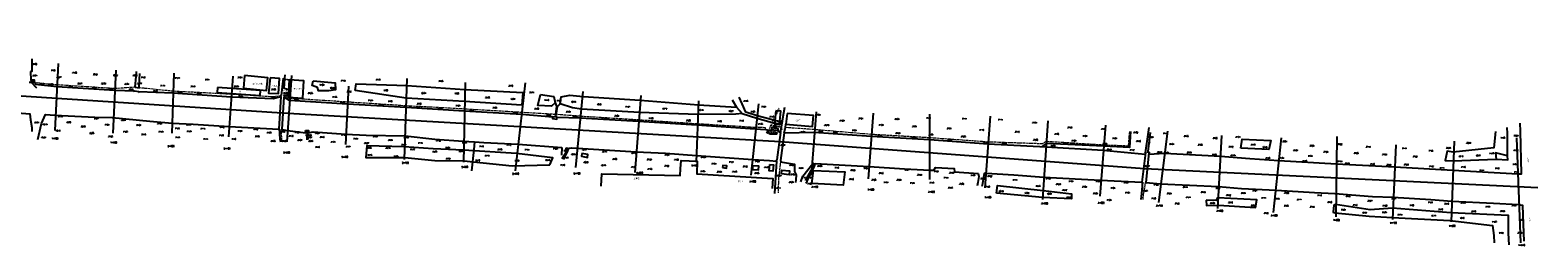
# Model space of a CAD drawing. Header units: millimetres. Extents: x 447445 to 454986, y 3851431 to 3863604.
# Tile 12 of 13: x 452124 to 454716, y 3860473 to 3860844. Entities that reach past the tile are written whole.
import ezdxf
from ezdxf.enums import TextEntityAlignment as Align

# ---------------------------------------------------------------- set-up
doc = ezdxf.new("R2010")
doc.units = ezdxf.units.MM
doc.linetypes.add('4332', pattern=[5, 4, -1])
doc.linetypes.add('4341', pattern=[2, 1, -1])
for name, color, linetype in [('CYdl', 7, 'Continuous'), ('DLSS', 7, 'Continuous'), ('DMTZ', 7, 'Continuous'), ('duanmianxian', 7, 'Continuous'), ('GCD', 7, 'Continuous'), ('JMD', 7, 'Continuous'), ('smzj', 7, 'Continuous'), ('SXSS', 7, 'Continuous'), ('断面零线', 7, 'Continuous')]:
    doc.layers.add(name, color=color, linetype=linetype)
doc.styles.get("Standard").update_dxf_attribs({"font": 'txt', "bigfont": 'hztxt.shx'})
doc.linetypes.add('8411', pattern='A,1,[20,LINE.SHX,S=2,R=0,X=0,Y=0],2,[15,LINE.SHX,S=2,R=0,X=0,Y=0],1', length=4)
doc.linetypes.add('84111', pattern='A,1,[20,LINE.SHX,S=2,R=180,X=0,Y=0],2,[15,LINE.SHX,S=2,R=180,X=0,Y=0],1', length=4)
doc.linetypes.add('8421', pattern='A,1,[15,LINE.SHX,S=2,R=0,X=0,Y=0],1', length=2)
doc.linetypes.add('84211', pattern='A,1,[15,LINE.SHX,S=2,R=180,X=0,Y=0],1', length=2)
doc.linetypes.add('8422', pattern='A,1,[17,LINE.SHX,S=2,R=0,X=0,Y=0],2,[9,LINE.SHX,S=2,R=0,X=0,Y=0],1', length=4)
doc.linetypes.add('84221', pattern='A,1,[17,LINE.SHX,S=2,R=180,X=0,Y=0],2,[9,LINE.SHX,S=2,R=180,X=0,Y=0],1', length=4)

msp = doc.modelspace()

# ---------------------------------------------------------------- linework, layer by layer
at = {"color": 7, "linetype": 'Continuous'}
for points in [[(452568.9, 3860741.2), (452560.9, 3860743.9), (452562, 3860761.6), (452562.4, 3860767.2)], [(452537.1, 3860761.7), (452534, 3860735.7), (452551.3, 3860734.9), (452553.2, 3860760.9), (452537.1, 3860761.7)], [(452559.2, 3860761.4), (452555.6, 3860731.4)], [(452559.7, 3860732), (452568.2, 3860733)], [(453414.2, 3860668.3), (453419.7, 3860701.8), (453421.3, 3860711.6)], [(452555.5, 3860651.4), (452554.2, 3860655.8), (452553.6, 3860666.8), (452553.4, 3860672.9)], [(453393.2, 3860669.1), (453395.7, 3860665.6), (453408.1, 3860665.6)], [(453420.5, 3860667.4), (453422.5, 3860676.5), (453423.2, 3860682.2)], [(454015.8, 3860669.8), (454013.7, 3860642.1), (453969.7, 3860644.3), (453870.8, 3860649), (453863.9, 3860643.8)], [(454041.2, 3860633.3), (454046.4, 3860668.6), (454047.5, 3860676.6)], [(454049.7, 3860668.3), (454045.5, 3860635.3), (454045.1, 3860632.6)], [(453407.2, 3860618.6), (453405.3, 3860591.2), (453403.7, 3860563.2)], [(454036.5, 3860582.8), (454034.5, 3860563), (454033.6, 3860553.1)]]:
    msp.add_lwpolyline(points, dxfattribs=at)
for points in [[(452131.6, 3860754.6), (452131.7, 3860757.7), (452126.3, 3860757.9), (452126.2, 3860754.8)], [(453030.2, 3860694.1), (453022.5, 3860695), (453022.2, 3860692.1), (453029.8, 3860691.2)], [(453409.2, 3860671.1), (453398.9, 3860672.8), (453399.4, 3860676.5), (453409.7, 3860674.9)], [(453414.5, 3860682.7), (453416.4, 3860682.3), (453417.3, 3860687.1), (453415.3, 3860687.5)], [(453314.6, 3860607.6), (453321.3, 3860606.9), (453321.8, 3860610.7), (453315.1, 3860611.3)]]:
    msp.add_lwpolyline(points, close=True, dxfattribs=at)
at = {"layer": 'CYdl', "color": 7, "linetype": '4332', "lineweight": 20}
for points in [[(452304.7, 3860745.8), (452270.3, 3860743.5), (452170, 3860749.8), (452134.6, 3860753.4), (452133.3, 3860751)], [(452555.6, 3860731.4), (452542.2, 3860729.1), (452469.9, 3860733.7), (452369.9, 3860738.9), (452312, 3860744.8)], [(453027.2, 3860699), (452969.5, 3860702.4), (452870.5, 3860708.3), (452770.7, 3860713.8), (452670, 3860720.3), (452570.9, 3860726.7), (452567.6, 3860727.9), (452559.7, 3860732)], [(453388.7, 3860672.9), (453388.3, 3860676.3), (453371.3, 3860676.5), (453270.3, 3860682.8), (453170.5, 3860689.5), (453070, 3860695.8), (453028.6, 3860699)], [(452558.2, 3860651.8), (452557, 3860655.3), (452556.2, 3860667.4), (452555.9, 3860673)], [(454013.9, 3860669.8), (454011.5, 3860644.6), (453970.1, 3860646.4), (453870.6, 3860652.4), (453864.1, 3860648.5), (453771, 3860651.6), (453670.2, 3860658.9), (453569.1, 3860664.7), (453472.5, 3860673), (453422.5, 3860676.5)], [(453414, 3860619.8), (453414, 3860617.8), (453410.7, 3860590.7), (453409.8, 3860564.4)], [(454040.9, 3860582.2), (454037.5, 3860561.8), (454036.7, 3860552.2)]]:
    msp.add_lwpolyline(points, dxfattribs=at)
at = {"layer": 'CYdl', "color": 7, "linetype": '4341'}
for points in [[(453027.2, 3860699), (453026.4, 3860694.5)], [(453028.6, 3860699), (453027.8, 3860694.3)], [(453411.1, 3860709.5), (453393.4, 3860671.5)]]:
    msp.add_lwpolyline(points, dxfattribs=at)
at = {"layer": 'DLSS', "color": 7, "linetype": 'Continuous'}
for points in [[(452303.5, 3860747.4), (452304.7, 3860745.8)], [(452304.7, 3860745.8), (452312, 3860744.8)], [(452312, 3860744.8), (452313.6, 3860746)], [(452302, 3860738.3), (452303.6, 3860739.5)], [(452303.6, 3860739.5), (452310.9, 3860738.5)], [(452310.9, 3860738.5), (452312.1, 3860736.9)], [(452555.5, 3860729.8), (452551.6, 3860673.5)], [(452554.2, 3860731.3), (452555.5, 3860729.8)], [(452560.1, 3860729.4), (452557.2, 3860673.2)], [(452561.6, 3860730.7), (452560.1, 3860729.4)], [(452551.6, 3860673.5), (452550.1, 3860672.2)], [(452557.2, 3860673.2), (452558.5, 3860671.6)], [(453414.2, 3860668.3), (453407.7, 3860620.8)], [(453413, 3860669.9), (453414.2, 3860668.3)], [(453420.5, 3860667.4), (453414, 3860619.9)], [(453422.1, 3860668.6), (453420.5, 3860667.4)], [(453407.7, 3860620.8), (453406.1, 3860619.6)], [(453414, 3860619.9), (453415.2, 3860618.3)], [(454041.2, 3860633.3), (454035, 3860582.9)], [(454039.9, 3860634.9), (454041.2, 3860633.3)], [(454047.3, 3860633), (454041.9, 3860582.2)], [(454048.8, 3860634.2), (454047.3, 3860633)], [(454035, 3860582.9), (454033.4, 3860581.6)], [(454041.9, 3860582.2), (454043.2, 3860580.7)]]:
    msp.add_lwpolyline(points, dxfattribs=at)
at = {"layer": 'DMTZ', "color": 7, "linetype": '84221'}
for points in [[(452127.1, 3860794.4), (452127, 3860788.5), (452127.3, 3860772.9), (452125.2, 3860772.9)], [(452126.2, 3860754.8), (452135.3, 3860744.7)]]:
    msp.add_lwpolyline(points, dxfattribs=at)
at = {"layer": 'DMTZ', "color": 7, "linetype": '84211'}
for points in [[(452304.7, 3860745.8), (452306.8, 3860764.5), (452307.4, 3860773.1)], [(453038.1, 3860623.3), (453046.1, 3860635.5), (453048, 3860641.2)], [(453049.6, 3860640.9), (453047.2, 3860635), (453040.5, 3860621.7)], [(453045, 3860641.4), (453044.3, 3860632.7)]]:
    msp.add_lwpolyline(points, dxfattribs=at)
at = {"layer": 'DMTZ', "color": 7, "linetype": '8421'}
for points in [[(452312, 3860744.8), (452312.5, 3860759.3), (452312.9, 3860769.7)], [(453026.6, 3860719.2), (453029.2, 3860713.1)], [(453030.7, 3860712.7), (453035.2, 3860717)], [(453038.2, 3860642.4), (453037.4, 3860629.3)], [(453472.1, 3860615.1), (453470.6, 3860610.6), (453456.7, 3860585.7)], [(453457.7, 3860580.8), (453460.1, 3860584.5), (453472.3, 3860609.6), (453473.4, 3860614.9)]]:
    msp.add_lwpolyline(points, dxfattribs=at)
at = {"layer": 'DMTZ', "color": 7, "linetype": '84111'}
for points in [[(452131.6, 3860754.6), (452133.3, 3860751), (452170.3, 3860747.2), (452270, 3860740.5), (452303.6, 3860739.5)], [(452310.9, 3860738.5), (452369.8, 3860736.3), (452470.4, 3860729.4), (452542.3, 3860726.2), (452555.5, 3860729.8)], [(452560.1, 3860729.4), (452569.3, 3860723.8), (452570.3, 3860723.6), (452670.1, 3860717.2), (452770.5, 3860711.5), (452870.5, 3860705.3), (452969.2, 3860699.6), (453022.5, 3860695)], [(453030.2, 3860694.1), (453069.8, 3860693.5), (453170, 3860687.4), (453270, 3860681.1), (453370.5, 3860674.4), (453388.7, 3860672.9), (453393.3, 3860671.8)], [(453394, 3860671.5), (453398.9, 3860672.8)], [(453409.2, 3860671.1), (453414.2, 3860668.3)], [(453420.5, 3860667.4), (453472.2, 3860668.8), (453570, 3860661.6), (453670.2, 3860656), (453770.9, 3860648.7), (453870.4, 3860643.5), (453968.9, 3860637.9), (454041, 3860631)], [(454047.1, 3860630.5), (454074.3, 3860632.3), (454170.5, 3860627.1), (454220.5, 3860623.3), (454270.4, 3860619.8), (454369.5, 3860614.4), (454470, 3860609.1), (454569.7, 3860603), (454681.1, 3860597.2), (454687.6, 3860597), (454685.7, 3860670.3), (454685.3, 3860683.8)], [(454643.1, 3860669.8), (454640.4, 3860641.6), (454570.2, 3860634.2), (454560, 3860635.9), (454556.7, 3860620.1), (454570.5, 3860619.6), (454644.1, 3860622), (454664.1, 3860621.1), (454663.5, 3860628.1), (454663.4, 3860637), (454663.4, 3860666.2), (454663.2, 3860676.6)], [(453017.6, 3860612.3), (453022.6, 3860624.5), (452960.3, 3860632.2), (452869, 3860637.5), (452817.1, 3860639.8), (452767.5, 3860643.5), (452702.8, 3860645.3), (452701.3, 3860625.3), (452768.5, 3860624.8), (452819.7, 3860620.1), (452869.6, 3860619.3), (452952.8, 3860610.5), (453017.6, 3860612.3)], [(454663.5, 3860628.1), (454643.1, 3860632.9), (454644.1, 3860622)], [(454145.9, 3860551.8), (454146, 3860542.8), (454167.1, 3860542.9), (454230.7, 3860539.1), (454233, 3860552.1), (454165.8, 3860555.7), (454164.4, 3860555.1), (454162.8, 3860551.3), (454145.9, 3860551.8)], [(454365, 3860543.3), (454363.8, 3860530.9), (454367.2, 3860530.1), (454426.1, 3860524), (454466.1, 3860522.2), (454564.3, 3860516.9), (454638.1, 3860508.2), (454640, 3860491), (454640.9, 3860478.2)], [(454666.5, 3860475.2), (454665.2, 3860495), (454665.1, 3860525.4), (454566.1, 3860529.7), (454465.9, 3860538), (454427.8, 3860535.3), (454368.1, 3860544), (454365, 3860543.3)]]:
    msp.add_lwpolyline(points, dxfattribs=at)
at = {"layer": 'DMTZ', "color": 7, "linetype": '8411'}
for points in [[(452611, 3860756.7), (452648.8, 3860753.3), (452649.1, 3860741.5), (452637.9, 3860739.8), (452619.9, 3860739.5), (452618, 3860745.5), (452608.8, 3860749), (452611, 3860756.7)], [(452682.9, 3860740.2), (452684.6, 3860751.6), (452771.6, 3860748.6), (452871.3, 3860741.9), (452971, 3860737), (452969.2, 3860715), (452871.2, 3860721.3), (452770.5, 3860727.1), (452682.9, 3860740.2)], [(451529.3, 3860740.6), (451568, 3860737.4), (451618.8, 3860734.2), (451660.8, 3860731.7), (451725.4, 3860726.6), (451768.4, 3860723.9), (451864.6, 3860718.5), (451967.2, 3860711.3), (452022.9, 3860707.8), (452066.5, 3860704.5), (452123.9, 3860700.2), (452124.7, 3860689.5), (452127.2, 3860676.5), (452127.3, 3860669.8)], [(453001.7, 3860733.5), (453024.2, 3860729.7), (453026.6, 3860719.2), (453020.5, 3860713.5), (452996.8, 3860714.7), (453001.7, 3860733.5)], [(453035.2, 3860717), (453036.8, 3860729.1), (453051.8, 3860732), (453074.6, 3860729.7), (453172.8, 3860723.4), (453273.2, 3860715.3), (453338.2, 3860711.4)], [(453347.9, 3860700.7), (453337, 3860699.6), (453272.1, 3860699), (453171.7, 3860702.6), (453072, 3860708.4), (453056.6, 3860710.5), (453035.2, 3860717)], [(452137.8, 3860655.9), (452143.8, 3860683.7), (452151, 3860698.9), (452166.6, 3860697.9), (452235.6, 3860694.2), (452265.6, 3860693.8), (452330.2, 3860687.7), (452368.7, 3860684.2), (452404.5, 3860682.1), (452466.2, 3860678.5), (452551.6, 3860673.5)], [(452557.2, 3860673), (452566.9, 3860671.7), (452598, 3860667.6)], [(452602.5, 3860667.6), (452610.8, 3860668.9), (452666.7, 3860665.3), (452702, 3860663.6), (452768.8, 3860662.3), (452820, 3860656.4), (452868.6, 3860653), (452888.3, 3860651.7), (452904.4, 3860650.7), (452963.4, 3860648.1), (453038.2, 3860642.4)], [(453045, 3860641.4), (453048, 3860641.2)], [(453049.6, 3860640.9), (453055.2, 3860641.8), (453064.9, 3860641.2), (453110.9, 3860638.1), (453166.2, 3860634.8), (453216.4, 3860632.4), (453269.8, 3860628.2), (453366.7, 3860621.7), (453395.1, 3860619.7), (453407.2, 3860618.6), (453407.7, 3860620.8)], [(454205.3, 3860641.2), (454207.4, 3860656.8), (454256.8, 3860654.3), (454253.4, 3860638.9), (454205.3, 3860641.2)], [(453414, 3860617.8), (453438.4, 3860613.6), (453438, 3860601.1), (453441, 3860595.3), (453440.4, 3860586.7), (453440, 3860582.3)], [(453449.1, 3860583.1), (453452.5, 3860592.9), (453469.6, 3860614.7), (453472.1, 3860615.1)], [(453473.4, 3860614.9), (453566.4, 3860609.5), (453627.2, 3860605.6), (453670.6, 3860603), (453677.7, 3860603), (453680.7, 3860608), (453712.4, 3860606.2), (453712.9, 3860600.4), (453753.9, 3860597.6), (453755.1, 3860592.2), (453753.4, 3860582.2), (453752.2, 3860576.5)], [(453760.8, 3860575.7), (453761.6, 3860580.1), (453764.9, 3860598.2), (453767.7, 3860598), (453814.9, 3860595.1), (453866.5, 3860591.3), (453963.8, 3860586.3), (454035, 3860582.9)], [(453785.3, 3860564), (453786.9, 3860577.2), (453865.4, 3860568.6), (453914.5, 3860562.6), (453914.1, 3860554.2), (453864.6, 3860556.2), (453785.3, 3860564)], [(454041.9, 3860582.2), (454067.2, 3860580), (454166.8, 3860575), (454206.5, 3860571.8), (454266.1, 3860568.7), (454332.1, 3860564.8), (454366.9, 3860563.2), (454431.3, 3860558.3), (454466.5, 3860556.9), (454531.7, 3860553), (454568.2, 3860550.1), (454639.3, 3860546.6), (454682.6, 3860544.1), (454689.4, 3860543.3), (454690.5, 3860510.3), (454691.7, 3860481)]]:
    msp.add_lwpolyline(points, dxfattribs=at)
at = {"layer": 'DMTZ', "color": 7, "linetype": '8422'}
for points in [[(453331, 3860724.3), (453338.2, 3860711.4), (453347.9, 3860700.7), (453373.6, 3860692.7), (453404.5, 3860684), (453404.5, 3860678.8), (453401.6, 3860679), (453401.5, 3860678), (453406.8, 3860676.7), (453407.1, 3860678.3), (453406.2, 3860678.3), (453406.7, 3860683.8), (453414.5, 3860683.1)], [(453415, 3860685.6), (453374.1, 3860696.7), (453354.4, 3860703.1), (453348.2, 3860717.3), (453343.1, 3860728.6)]]:
    msp.add_lwpolyline(points, dxfattribs=at)
at = {"layer": 'duanmianxian', "color": 7, "flags": 128}
for points in [[(452172.6, 3860786.7), (452166.7, 3860671.4)], [(452271.8, 3860775.3), (452266.5, 3860666.7)], [(452371.3, 3860769.8), (452367.9, 3860666.8)], [(452473, 3860764.9), (452465.5, 3860660.3)], [(452573.6, 3860765.8), (452565.8, 3860652.1)], [(452671.3, 3860747.7), (452666.1, 3860647.4)], [(452771.6, 3860760.7), (452767.1, 3860621.8)], [(452871.8, 3860753.8), (452869.4, 3860617.1)], [(452975.3, 3860753.4), (452958.2, 3860601.9)], [(453074.5, 3860738.2), (453061.5, 3860607.7)], [(453173.9, 3860731.7), (453163.7, 3860599.1)], [(453273.3, 3860722.5), (453268.9, 3860616.9)], [(453376.3, 3860717.1), (453363.3, 3860594.5)], [(453475.1, 3860703.8), (453466.9, 3860594.9)], [(453573.1, 3860701.3), (453564.6, 3860588.5)], [(453670.4, 3860699.6), (453670.3, 3860587)], [(453774.4, 3860696.3), (453765.5, 3860572.9)], [(453873.4, 3860687.8), (453864.5, 3860553.1)], [(453972.5, 3860680.5), (453963, 3860558.6)], [(454079.1, 3860670.5), (454063.8, 3860547.5)], [(454172.2, 3860662.9), (454165, 3860537.6)], [(454274.8, 3860658.9), (454261, 3860530.7)], [(454370.1, 3860661.2), (454368.7, 3860523.3)], [(454471.6, 3860647), (454466, 3860518.6)], [(454572, 3860653), (454566.8, 3860514.4)], [(454679.1, 3860658.8), (454685.9, 3860478.5)]]:
    msp.add_lwpolyline(points, dxfattribs=at)
at = {"layer": 'JMD', "color": 7, "linetype": 'Continuous'}
for points in [[(452446.5, 3860745.1), (452445.9, 3860736.6), (452519.6, 3860731.6), (452520.2, 3860740.1)], [(452492.9, 3860766), (452490.8, 3860744.2), (452530.7, 3860740.3), (452532.8, 3860762.2)], [(452569.8, 3860758.3), (452568.1, 3860728.6), (452592.8, 3860727.2), (452594.5, 3860756.9)], [(453406, 3860705.5), (453403.7, 3860682.9), (453412.4, 3860682), (453414.7, 3860704.6)], [(453425.3, 3860700.6), (453423.2, 3860682.2), (453468.8, 3860678.6), (453470.8, 3860697.1)], [(453072.5, 3860632), (453071.8, 3860627.1), (453082.3, 3860625.1), (453083.1, 3860630)], [(453396, 3860613.1), (453402.2, 3860612.5), (453400.7, 3860601.6), (453394.4, 3860602.2)], [(453365.8, 3860604.6), (453376.2, 3860604), (453376.6, 3860610.4), (453366.1, 3860611)], [(453415.6, 3860596.8), (453416.4, 3860603.3), (453429.7, 3860601.9), (453428.9, 3860595.4)], [(453467.9, 3860580.4), (453470.6, 3860602.9), (453524.5, 3860600.2), (453521.9, 3860577.7)]]:
    msp.add_lwpolyline(points, close=True, dxfattribs=at)
for points in [[(452446.5, 3860745.1), (452447.8, 3860743.6)], [(452445.9, 3860736.6), (452447.4, 3860737.9)], [(452519.6, 3860731.6), (452518.3, 3860733.1)], [(452520.2, 3860740.1), (452518.7, 3860738.8)], [(453406, 3860705.5), (453407.3, 3860704)], [(453414.7, 3860704.6), (453413.2, 3860703.4)], [(453403.7, 3860682.9), (453405.3, 3860684.1)], [(453412.4, 3860682), (453411.2, 3860683.5)], [(453105.9, 3860575.9), (453106.9, 3860597.2), (453241.4, 3860594.3), (453242.3, 3860605.8), (453243.6, 3860620), (453270.9, 3860618.7), (453270.2, 3860597.2), (453400.8, 3860588.8), (453399.8, 3860571.6)]]:
    msp.add_lwpolyline(points, dxfattribs=at)
at = {"layer": 'SXSS', "color": 7, "linetype": 'Continuous'}
for points in [[(452125.2, 3860772.9), (452125.3, 3860757.9), (452126.3, 3860757.9)], [(452122.7, 3860754.7), (452126.2, 3860754.8)], [(453029.2, 3860713.1), (453027.2, 3860699)], [(453027.2, 3860699), (453028.6, 3860699)], [(453028.6, 3860699), (453029.7, 3860705.4), (453030.7, 3860712.7)], [(452599.5, 3860664.7), (452601.9, 3860664.7), (452601.9, 3860662.1), (452601.3, 3860662.1), (452601.5, 3860655.7)], [(452600.6, 3860655.6), (452600.5, 3860662.1), (452599.5, 3860662.2), (452599.5, 3860664.7)], [(453390.3, 3860666.9), (453393.3, 3860671.8), (453394, 3860671.5), (453391.3, 3860666)], [(452888.3, 3860651.7), (452887, 3860639), (452883, 3860602.2)]]:
    msp.add_lwpolyline(points, dxfattribs=at)
msp.add_lwpolyline([(452597.9, 3860671.7), (452602.5, 3860671.7), (452602.5, 3860667.6), (452598, 3860667.6)], close=True, dxfattribs=at)
at = {"layer": '断面零线', "color": 7, "flags": 128}
msp.add_lwpolyline([(454715.8, 3860572.8), (454039.7, 3860605.7), (453413.3, 3860652.2), (452557.6, 3860701.2), (450365.4, 3860843.9)], dxfattribs=at)

# ---------------------------------------------------------------- texts
at = {"color": 7, "linetype": 'Continuous', "char_height": 2, "width": 3.634, "attachment_point": 1}
for insert in [(454697.7, 3860624.7), (454700.6, 3860521.8)]:
    msp.add_mtext('{\\fￋￎￌ￥|b0|i0|c134|p2;四\\P联\\P河}', dxfattribs=dict(at, insert=insert))
at = {"layer": 'duanmianxian', "color": 7, "char_height": 2.5, "width": 14.746, "attachment_point": 1}
for s, insert in [('1+800', (452161.4, 3860659)), ('1+900', (452262.2, 3860652.1)), ('2+000', (452360.9, 3860645.9)), ('2+100', (452457.1, 3860641.7)), ('2+200', (452559.6, 3860634.9)), ('2+300', (452659.5, 3860627.3)), ('2+400', (452763.7, 3860617.4)), ('2+900', (453261.2, 3860612.6)), ('2+500', (452865.8, 3860610)), ('2+600', (452953.2, 3860598.5)), ('2+700', (453058.6, 3860598.9)), ('2+800', (453166.5, 3860599.8)), ('3+000', (453360.9, 3860585.2)), ('3+100', (453467.2, 3860575.8)), ('3+200', (453563.8, 3860571.2)), ('3+300', (453667.8, 3860567.3)), ('3+400', (453764.9, 3860558)), ('3+500', (453862.4, 3860547.4)), ('3+600', (453959.5, 3860548.5)), ('3+700', (454059.6, 3860543.5)), ('3+800', (454163.6, 3860534.6)), ('3+900', (454257, 3860526.7)), ('4+000', (454364.1, 3860518.8)), ('4+100', (454461.9, 3860514)), ('4+200', (454562.9, 3860508.9)), ('4+310', (454682.3, 3860475.8))]:
    msp.add_mtext(s, dxfattribs=dict(at, insert=insert))
at = {"layer": 'GCD', "color": 7, "linetype": 'Continuous'}
for s, p in [('37.86', (452132.4, 3860785.5, 37.9)), ('37.06', (452163.9, 3860774.8, 37.1)), ('37.06', (452200.9, 3860770.9, 37.1)), ('36.82', (452236.2, 3860767.8, 36.8)), ('36.82', (452270.7, 3860766.3, 36.8)), ('36.92', (452304.6, 3860766.1, 36.9)), ('37.12', (452128.3, 3860756.4, 37.1)), ('38.57', (452132.4, 3860765.8, 38.6)), ('37.15', (452144.2, 3860751.2, 37.1)), ('37.06', (452159.6, 3860750.5, 37.1)), ('36.97', (452173.9, 3860763, 37)), ('36.91', (452193.6, 3860746.6, 36.9)), ('36.97', (452209.8, 3860752.1, 37)), ('36.91', (452234.4, 3860744.6, 36.9)), ('36.84', (452250.5, 3860752.1, 36.8)), ('36.83', (452262.4, 3860742.5, 36.8)), ('36.84', (452290.4, 3860751.5, 36.8)), ('36.91', (452297.7, 3860742.1, 36.9)), ('34.77', (452312.2, 3860752.3, 34.8)), ('37.20', (452318.7, 3860762.7, 37.2)), ('37.19', (452351.9, 3860748.5, 37.2)), ('37.19', (452377.3, 3860761.8, 37.2)), ('37.19', (452404, 3860747.2, 37.2)), ('37.51', (452428.6, 3860758.8, 37.5)), ('37.55', (452478.6, 3860747.2, 37.5)), ('37.51', (452485, 3860762.6, 37.5)), ('37.58', (452542.7, 3860741.9, 37.6)), ('37.74', (452564.5, 3860758.7, 37.7)), ('41.09', (452625.6, 3860749.9, 41.1)), ('40.46', (452643.8, 3860744.7, 40.5)), ('37.52', (452662.5, 3860757.2, 37.5)), ('37.38', (452722.4, 3860758.7, 37.4)), ('40.60', (452735.6, 3860740.6, 40.6)), ('37.38', (452830.3, 3860756.3, 37.4)), ('37.70', (452950.5, 3860748.2, 37.7)), ('37.07', (452339.6, 3860739.1, 37.1)), ('37.27', (452381.8, 3860736.9, 37.3)), ('37.07', (452414.5, 3860734.9, 37.1)), ('37.04', (452486.1, 3860729.9, 37)), ('37.88', (452542.6, 3860727.6, 37.9)), ('37.82', (452563.5, 3860735.7, 37.8)), ('37.37', (452581.7, 3860723.9, 37.4)), ('37.58', (452605.9, 3860735.5, 37.6)), ('37.58', (452647.6, 3860728.9, 37.6)), ('37.33', (452661, 3860719.4, 37.3)), ('37.46', (452672.5, 3860738.4, 37.5)), ('37.45', (452709, 3860723.3, 37.4)), ('37.33', (452727.4, 3860715.1, 37.3)), ('37.50', (452743.1, 3860721.6, 37.5)), ('37.56', (452793, 3860717.4, 37.6)), ('40.51', (452800.6, 3860735.6, 40.5)), ('40.60', (452857.8, 3860735.1, 40.6)), ('37.61', (452859.7, 3860714, 37.6)), ('39.88', (452910.6, 3860728.1, 39.9)), ('40.57', (452954, 3860725.4, 40.6)), ('37.74', (452986.3, 3860736.9, 37.7)), ('41.16', (453012.3, 3860723.7, 41.2)), ('37.64', (453033.4, 3860722.7, 37.6)), ('40.73', (453058.3, 3860720.7, 40.7)), ('40.26', (453102.3, 3860716.5, 40.3)), ('37.95', (453354.4, 3860722.2, 37.9)), ('37.16', (452176.1, 3860695.6, 37.2)), ('37.07', (452237.8, 3860691.7, 37.1)), ('36.97', (452284.8, 3860689.3, 37)), ('37.39', (452790.3, 3860711, 37.4)), ('37.61', (452828.8, 3860709, 37.6)), ('37.46', (452883.2, 3860706.2, 37.5)), ('37.86', (452923.1, 3860710.5, 37.9)), ('37.73', (452957.7, 3860701.5, 37.7)), ('37.86', (452995, 3860708.8, 37.9)), ('37.73', (453015.2, 3860697.8, 37.7)), ('37.64', (453049.5, 3860703.6, 37.6)), ('37.52', (453061.1, 3860695.5, 37.5)), ('37.52', (453114.4, 3860691.7, 37.5)), ('37.64', (453132.5, 3860696.7, 37.6)), ('41.21', (453151.2, 3860712.5, 41.2)), ('37.54', (453156.7, 3860689.3, 37.5)), ('37.80', (453191.4, 3860692.4, 37.8)), ('40.72', (453215.1, 3860709, 40.7)), ('37.50', (453255.7, 3860688.6, 37.5)), ('40.33', (453277.5, 3860706.7, 40.3)), ('40.27', (453329, 3860704.8, 40.3)), ('37.40', (453347, 3860688.3, 37.4)), ('38.05', (453366.4, 3860703.8, 38)), ('37.29', (453384.8, 3860712.3, 37.3)), ('37.45', (453399, 3860695.3, 37.5)), ('37.83', (453478.4, 3860698.4, 37.8)), ('37.69', (453519.8, 3860688.4, 37.7)), ('37.61', (453552, 3860692, 37.6)), ('37.61', (453614.3, 3860691, 37.6)), ('37.60', (453668.5, 3860692.8, 37.6)), ('37.14', (453729.7, 3860691.7, 37.1)), ('37.14', (453791.8, 3860690.1, 37.1)), ('33.31', (452135.7, 3860685.3, 33.3)), ('36.73', (452149.9, 3860682.1, 36.7)), ('36.40', (452172.5, 3860671.3, 36.4)), ('36.50', (452190.8, 3860685.6, 36.5)), ('36.85', (452215.6, 3860678.2, 36.8)), ('36.85', (452230.1, 3860666.9, 36.8)), ('37.04', (452256.5, 3860681.4, 37)), ('37.05', (452288, 3860669.4, 37.1)), ('37.09', (452310.7, 3860680.7, 37.1)), ('37.45', (452319.3, 3860664.7, 37.5)), ('37.09', (452346.8, 3860683.5, 37.1)), ('37.45', (452349.2, 3860669.5, 37.5)), ('37.32', (452377.3, 3860675.1, 37.3)), ('37.14', (452396.7, 3860681.3, 37.1)), ('37.45', (452397.4, 3860670, 37.5)), ('37.13', (452421.3, 3860674.7, 37.1)), ('37.30', (452453, 3860663.1, 37.3)), ('37.32', (452454.4, 3860677.3, 37.3)), ('37.29', (452484.8, 3860670.6, 37.3)), ('37.32', (452512.2, 3860673.6, 37.3)), ('37.58', (452534.9, 3860667.6, 37.6)), ('37.90', (452558.5, 3860669.3, 37.9)), ('37.66', (452583, 3860668.3, 37.7)), ('37.31', (452604.3, 3860663.3, 37.3)), ('37.57', (452618.5, 3860666.8, 37.6)), ('37.41', (452663.4, 3860663.9, 37.4)), ('37.54', (453213.6, 3860685.5, 37.5)), ('37.46', (453283.7, 3860681.1, 37.5)), ('37.50', (453309.1, 3860687.2, 37.5)), ('37.48', (453359.7, 3860676, 37.5)), ('37.55', (453379.5, 3860682.7, 37.6)), ('37.13', (453408.7, 3860677.9, 37.1)), ('37.67', (453452.4, 3860668.9, 37.7)), ('37.53', (453482.8, 3860669.7, 37.5)), ('37.73', (453493.4, 3860680.5, 37.7)), ('37.67', (453508, 3860667.9, 37.7)), ('37.64', (453540.6, 3860671.7, 37.6)), ('37.69', (453586.9, 3860680.9, 37.7)), ('37.63', (453615.9, 3860666.8, 37.6)), ('37.51', (453644.3, 3860678.4, 37.5)), ('37.58', (453672.3, 3860664.4, 37.6)), ('37.51', (453704, 3860674.8, 37.5)), ('37.10', (453759.7, 3860672.3, 37.1)), ('37.10', (453821, 3860669.2, 37.1)), ('37.84', (453850.6, 3860685, 37.8)), ('37.86', (453889, 3860665.5, 37.9)), ('37.93', (453911.2, 3860676.5, 37.9)), ('37.93', (453969.2, 3860674.1, 37.9)), ('37.52', (454024.6, 3860668, 37.5)), ('37.46', (454075.1, 3860666.5, 37.5)), ('38.09', (454678.2, 3860662.5, 38.1)), ('36.24', (452147.6, 3860659.8, 36.2)), ('37.05', (452262.5, 3860661, 37.1)), ('37.45', (452377.7, 3860659.6, 37.5)), ('37.13', (452425.7, 3860656.8, 37.1)), ('37.30', (452474.5, 3860656.8, 37.3)), ('37.58', (452514.6, 3860661.2, 37.6)), ('37.58', (452541.9, 3860653.2, 37.6)), ('37.95', (452560.8, 3860653.1, 37.9)), ('37.60', (452573.1, 3860662.1, 37.6)), ('37.67', (452588, 3860654.8, 37.7)), ('37.87', (452604.9, 3860659.5, 37.9)), ('38.96', (452606.8, 3860653.2, 39)), ('37.40', (452618.3, 3860642.9, 37.4)), ('37.40', (452626.2, 3860660.1, 37.4)), ('37.57', (452645, 3860651.8, 37.6)), ('37.57', (452671, 3860643.8, 37.6)), ('37.34', (452683.8, 3860657.4, 37.3)), ('37.67', (452702.7, 3860649.6, 37.7)), ('39.95', (452707, 3860641.7, 39.9)), ('37.47', (452717.8, 3860661.1, 37.5)), ('39.75', (452739.5, 3860641.5, 39.7)), ('37.34', (452743.6, 3860654.9, 37.3)), ('37.89', (452766.3, 3860647.1, 37.9)), ('37.18', (452770.5, 3860659.4, 37.2)), ('39.72', (452781.3, 3860639, 39.7)), ('37.74', (452795.1, 3860650, 37.7)), ('37.26', (452826.4, 3860654.3, 37.3)), ('37.59', (452841.7, 3860641.9, 37.6)), ('37.48', (452870.7, 3860650.4, 37.5)), ('37.36', (452900.2, 3860644.2, 37.4)), ('37.75', (452931.7, 3860638.8, 37.8)), ('37.42', (452947.3, 3860646.9, 37.4)), ('37.34', (452978.2, 3860638.4, 37.3)), ('37.28', (453027, 3860640.2, 37.3)), ('35.83', (453045.2, 3860636.8, 35.8)), ('36.87', (453077.2, 3860638.8, 36.9)), ('38.27', (453418, 3860646.3, 38.3)), ('37.30', (453584.3, 3860661.9, 37.3)), ('37.29', (453643.1, 3860659, 37.3)), ('37.25', (453704.4, 3860654.7, 37.3)), ('37.58', (453728.3, 3860661, 37.6)), ('37.05', (453766.5, 3860649.7, 37)), ('37.08', (453798.4, 3860649.5, 37.1)), ('37.86', (453852.6, 3860655.4, 37.9)), ('37.74', (453882.3, 3860645.2, 37.7)), ('37.78', (453903.7, 3860649.1, 37.8)), ('37.69', (453918.1, 3860653.9, 37.7)), ('37.69', (453937.1, 3860661.9, 37.7)), ('37.27', (453971.3, 3860648.5, 37.3)), ('37.14', (453978.9, 3860639.2, 37.1)), ('37.69', (453988.1, 3860657.9, 37.7)), ('37.42', (454018.3, 3860638, 37.4)), ('37.40', (454029.4, 3860653.1, 37.4)), ('37.99', (454050.8, 3860660.1, 38)), ('37.54', (454086.2, 3860648.1, 37.5)), ('37.88', (454111.5, 3860661.6, 37.9)), ('37.88', (454135.4, 3860646.7, 37.9)), ('37.66', (454161.1, 3860658.3, 37.7)), ('37.72', (454188.3, 3860643.5, 37.7)), ('37.67', (454200.3, 3860660.4, 37.7)), ('39.35', (454226.3, 3860647.2, 39.4)), ('40.13', (454246.4, 3860642.8, 40.1)), ('38.01', (454280.9, 3860652.6, 38)), ('38.09', (454299.1, 3860637.5, 38.1)), ('38.05', (454327.4, 3860645.2, 38)), ('37.22', (454375.7, 3860647.9, 37.2)), ('37.19', (454424.1, 3860643.3, 37.2)), ('37.19', (454486, 3860640.8, 37.2)), ('37.26', (454532, 3860636.8, 37.3)), ('39.48', (454562, 3860641.6, 39.5)), ('36.94', (454596.9, 3860650.2, 36.9)), ('41.38', (454655.5, 3860658.9, 41.4)), ('37.92', (454678.2, 3860637.5, 37.9)), ('39.78', (452708.3, 3860629.2, 39.8)), ('39.85', (452753.1, 3860626.8, 39.9)), ('39.88', (452819.7, 3860635.1, 39.9)), ('39.82', (452842.8, 3860623.1, 39.8)), ('39.79', (452864.9, 3860635.9, 39.8)), ('39.70', (452893.5, 3860620.2, 39.7)), ('39.73', (452909.7, 3860628.1, 39.7)), ('39.90', (452961, 3860619.6, 39.9)), ('39.18', (453013.8, 3860620.6, 39.2)), ('37.30', (453039.6, 3860612.1, 37.3)), ('37.48', (453045.4, 3860624.7, 37.5)), ('36.84', (453058.2, 3860630.6, 36.8)), ('36.80', (453079.8, 3860616.9, 36.8)), ('36.78', (453109.9, 3860611.7, 36.8)), ('36.75', (453111.4, 3860635.3, 36.7)), ('37.56', (453129.3, 3860622.3, 37.6)), ('37.14', (453162.1, 3860632.3, 37.1)), ('37.23', (453188.5, 3860621.6, 37.2)), ('37.00', (453218.5, 3860610.6, 37)), ('37.08', (453218.8, 3860629.7, 37.1)), ('37.00', (453235.2, 3860621.4, 37)), ('37.03', (453281.3, 3860625.6, 37)), ('37.54', (453299.7, 3860614.5, 37.5)), ('37.21', (453329.4, 3860617.2, 37.2)), ('37.00', (453374.3, 3860618.7, 37)), ('37.69', (453433.4, 3860612, 37.7)), ('37.19', (454065.7, 3860634.1, 37.2)), ('37.13', (454076.9, 3860634, 37.1)), ('37.54', (454116.6, 3860633.6, 37.5)), ('37.00', (454159.6, 3860629.8, 37)), ('37.15', (454191.8, 3860628.9, 37.2)), ('37.38', (454251.7, 3860624.3, 37.4)), ('37.54', (454275.5, 3860624.1, 37.5)), ('37.38', (454315, 3860619.1, 37.4)), ('37.54', (454324.4, 3860627.5, 37.5)), ('37.28', (454351.2, 3860634.7, 37.3)), ('37.34', (454375.6, 3860618.4, 37.3)), ('37.39', (454388, 3860615.1, 37.4)), ('37.28', (454403.5, 3860632.6, 37.3)), ('37.40', (454431.5, 3860614, 37.4)), ('37.34', (454452.1, 3860630.1, 37.3)), ('37.43', (454459.7, 3860612.4, 37.4)), ('37.40', (454489.8, 3860612.9, 37.4)), ('37.22', (454504.8, 3860626.7, 37.2)), ('40.10', (454583.6, 3860627.1, 40.1)), ('40.87', (454613.1, 3860628.4, 40.9)), ('41.98', (454636.4, 3860632.1, 42)), ('37.84', (454676.1, 3860613.3, 37.8)), ('37.56', (453161.6, 3860608.8, 37.6)), ('37.56', (453189.6, 3860605.4, 37.6)), ('37.53', (453280.4, 3860601.3, 37.5)), ('37.53', (453308.8, 3860600.4, 37.5)), ('37.38', (453335.2, 3860600.8, 37.4)), ('37.28', (453353.5, 3860609.5, 37.3)), ('37.35', (453373.3, 3860598.1, 37.4)), ('37.35', (453389.9, 3860608.2, 37.4)), ('38.09', (453411.4, 3860593.9, 38.1)), ('37.59', (453435.3, 3860595.7, 37.6)), ('34.34', (453449.3, 3860606.9, 34.3)), ('37.46', (453457.5, 3860590.3, 37.5)), ('37.10', (453465.4, 3860590.6, 37.1)), ('37.89', (453481.5, 3860610.2, 37.9)), ('37.46', (453510.9, 3860607.6, 37.5)), ('37.46', (453536.2, 3860587.8, 37.5)), ('37.46', (453538.6, 3860603.2, 37.5)), ('37.24', (453560.7, 3860606.3, 37.2)), ('37.28', (453574.4, 3860586.7, 37.3)), ('37.40', (453587.2, 3860598, 37.4)), ('37.34', (453617.8, 3860586.6, 37.3)), ('37.47', (453631.2, 3860603.5, 37.5)), ('37.44', (453653, 3860595.3, 37.4)), ('37.22', (453681.6, 3860601.3, 37.2)), ('37.44', (453698.4, 3860590.4, 37.4)), ('37.39', (453708.1, 3860598.7, 37.4)), ('37.38', (453744.6, 3860594.3, 37.4)), ('34.22', (453762.1, 3860588.9, 34.2)), ('37.22', (453773.9, 3860593, 37.2)), ('37.31', (453817, 3860586.4, 37.3)), ('37.50', (453874.3, 3860588.8, 37.5)), ('38.47', (454044.5, 3860610.1, 38.5)), ('37.22', (454532.8, 3860610, 37.2)), ('37.11', (454550.9, 3860607, 37.1)), ('37.36', (454587.8, 3860608.8, 37.4)), ('37.11', (454619.3, 3860602.9, 37.1)), ('37.90', (454645.9, 3860606.3, 37.9)), ('37.79', (454678.8, 3860600, 37.8)), ('38.11', (453410.6, 3860572.7, 38.1)), ('37.81', (453432.7, 3860582.6, 37.8)), ('37.66', (453463.8, 3860580, 37.7)), ('37.34', (453595, 3860582.4, 37.3)), ('37.34', (453640.6, 3860581.2, 37.3)), ('37.45', (453674.2, 3860581.9, 37.4)), ('37.45', (453706, 3860573, 37.4)), ('37.56', (453725.5, 3860579.7, 37.6)), ('37.20', (453770.2, 3860575, 37.2)), ('40.13', (453793.2, 3860567.2, 40.1)), ('40.02', (453837.6, 3860564, 40)), ('39.45', (453856.7, 3860576.1, 39.4)), ('40.04', (453876.2, 3860562.7, 40)), ('37.93', (453891.6, 3860579.1, 37.9)), ('39.42', (453902.5, 3860569.3, 39.4)), ('37.59', (453913.2, 3860584.1, 37.6)), ('37.59', (453936.4, 3860574.5, 37.6)), ('37.63', (453955.2, 3860563.3, 37.6)), ('37.44', (453959.7, 3860584, 37.4)), ('37.63', (453985.2, 3860572.6, 37.6)), ('37.44', (454007.6, 3860581.8, 37.4)), ('37.63', (454010.3, 3860564.5, 37.6)), ('38.23', (454041.2, 3860567.9, 38.2)), ('37.22', (454060, 3860578.5, 37.2)), ('37.23', (454082.1, 3860563.3, 37.2)), ('37.11', (454109.7, 3860574.1, 37.1)), ('37.34', (454140.7, 3860565.5, 37.3)), ('37.20', (454165.7, 3860572, 37.2)), ('37.42', (454184.2, 3860560.3, 37.4)), ('37.34', (454209.7, 3860563.8, 37.3)), ('37.21', (454229.2, 3860568, 37.2)), ('37.66', (454284, 3860564.3, 37.7)), ('37.46', (454340.6, 3860560, 37.5)), ('40.11', (453909.5, 3860556.6, 40.1)), ('37.63', (453978.7, 3860551.9, 37.6)), ('37.26', (454055.5, 3860554.9, 37.3)), ('37.26', (454095.8, 3860545.9, 37.3)), ('37.11', (454115.1, 3860556.7, 37.1)), ('39.59', (454156.4, 3860546.6, 39.6)), ('39.76', (454187.6, 3860547.7, 39.8)), ('39.52', (454226.4, 3860542.5, 39.5)), ('37.71', (454244.4, 3860555.4, 37.7)), ('37.73', (454267.7, 3860554.1, 37.7)), ('37.86', (454283.4, 3860542.1, 37.9)), ('37.77', (454305.4, 3860552.5, 37.8)), ('37.48', (454327.8, 3860540.2, 37.5)), ('37.46', (454358.2, 3860548.3, 37.5)), ('39.64', (454381.4, 3860535.4, 39.6)), ('37.46', (454389.8, 3860558.4, 37.5)), ('37.46', (454401.9, 3860543.5, 37.5)), ('37.37', (454427.2, 3860550.5, 37.4)), ('37.60', (454453, 3860542.4, 37.6)), ('37.37', (454468.3, 3860554.6, 37.4)), ('37.60', (454499.2, 3860542.8, 37.6)), ('37.40', (454530.9, 3860547.9, 37.4)), ('37.76', (454548.7, 3860535.8, 37.8)), ('37.46', (454559, 3860545.5, 37.5)), ('37.54', (454587.4, 3860547.2, 37.5)), ('37.93', (454629.7, 3860540.6, 37.9)), ('37.93', (454655.1, 3860532.8, 37.9)), ('37.99', (454674.7, 3860542.6, 38)), ('37.86', (454248.7, 3860529.3, 37.9)), ('40.32', (454417.9, 3860530.3, 40.3)), ('39.85', (454451.9, 3860530.7, 39.8)), ('39.94', (454478.7, 3860526.9, 39.9)), ('40.17', (454536.8, 3860525.2, 40.2)), ('40.30', (454585.6, 3860521.2, 40.3)), ('37.76', (454605.6, 3860532.3, 37.8)), ('41.25', (454641, 3860514.8, 41.3)), ('37.83', (454687, 3860517.6, 37.8)), ('41.46', (454652.9, 3860495.5, 41.5)), ('37.73', (454684.8, 3860495.5, 37.7))]:
    msp.add_text(s, height=2, dxfattribs=at).set_placement(p, align=Align.MIDDLE)
at = {"layer": 'smzj', "color": 7, "linetype": 'Continuous'}
for s, p in [('沼气服务站', (452506.8, 3860750.3)), ('水泥地', (452539, 3860746.8)), ('王堂村部', (452577.1, 3860741.5)), ('禽', (452483.4, 3860736.7)), ('水泥', (452559.4, 3860738)), ('预制厂', (453438.3, 3860687.1)), ('闸底高程', (453395.8, 3860669.4)), ('35.51m', (453396.1, 3860666.4)), ('水泥', (453415.9, 3860672.3)), ('土', (452554.5, 3860659.4)), ('水泥', (454044, 3860648.6)), ('王堂庄', (453161.5, 3860587.5)), ('王堂庄', (453340.8, 3860582.1)), ('水泥', (454035.7, 3860571.6))]:
    msp.add_text(s, height=2.5, dxfattribs=at).set_placement(p)

doc.saveas('drawing.dxf')
